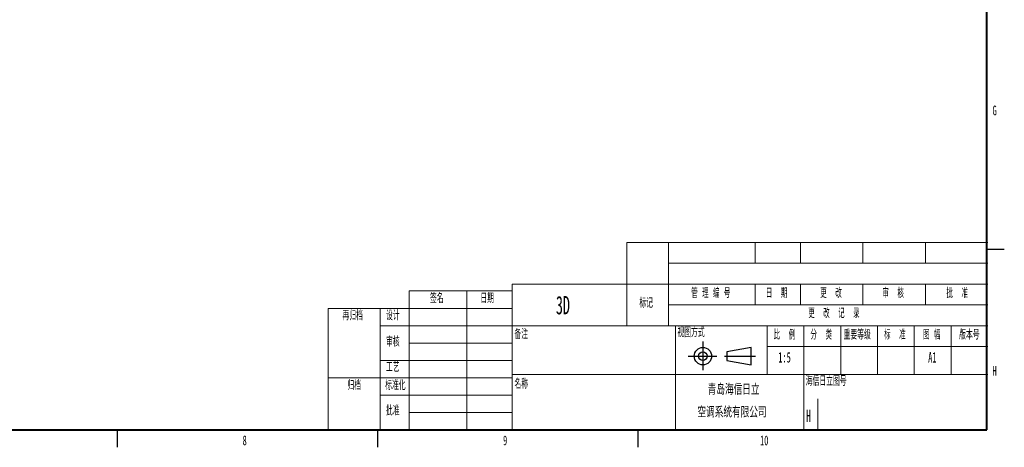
# Model space of a CAD drawing. Header units: millimetres. Extents: x 25 to 1935, y 715 to 2336.
# Tile 190 of 222: x 1636 to 1920, y 742 to 865. Entities that reach past the tile are written whole.
import ezdxf

# ---------------------------------------------------------------- set-up
doc = ezdxf.new("R2010")
doc.units = ezdxf.units.MM
doc.header["$LTSCALE"] = 2
doc.linetypes.add('CENTERX2', pattern=[20.32, 12.7, -2.54, 2.54, -2.54])
doc.linetypes.add('HIDDEN', pattern=[9.525, 6.35, -3.175])
doc.layers.get('0').update_dxf_attribs({"color": 2})
doc.layers.add('标注层', color=7, linetype='Continuous')
doc.layers.add('粗图框层', color=7, linetype='Continuous', lineweight=40)
doc.layers.add('轮廓实线层', color=7, linetype='Continuous', lineweight=30)
doc.styles.add('SLDTEXTSTYLE0', font='TXT', dxfattribs={"width": 0.6})
doc.styles.add('SLDTEXTSTYLE1', font='TXT', dxfattribs={"width": 0.56})
doc.styles.add('SLDTEXTSTYLE2', font='TXT', dxfattribs={"width": 0.53, "bigfont": 'bigfont'})
doc.styles.add('SLDTEXTSTYLE3', font='TXT', dxfattribs={"width": 0.56, "bigfont": 'bigfont'})
doc.styles.add('SLDTEXTSTYLE5', font='TXT', dxfattribs={"width": 0.54, "bigfont": 'bigfont'})
doc.styles.add('SLDTEXTSTYLE6', font='TXT', dxfattribs={"width": 0.524, "bigfont": 'bigfont'})
doc.styles.add('SLDTEXTSTYLE7', font='TXT', dxfattribs={"width": 0.534286, "bigfont": 'bigfont'})

# ---------------------------------------------------------------- blocks, each defined once
blk = doc.blocks.new('SW_NOTE_3')
at = {"color": 0, "linetype": 'Continuous', "lineweight": 15, "char_height": 3.175, "attachment_point": 2, "style": 'SLDTEXTSTYLE3'}
for s, insert in [('青岛海信日立', (8.81, 4.09)), ('空调系统有限公司', (8.36, -2.45))]:
    blk.add_mtext(s, dxfattribs=dict(at, insert=insert))

msp = doc.modelspace()

# ---------------------------------------------------------------- linework, layer by layer
at = {"color": 7, "linetype": 'Continuous', "lineweight": 0}
for p, q in [((1914.847, 801.34), (1811.047, 801.34)), ((1811.047, 801.34), (1811.047, 789.34)), ((1914.847, 801.34), (1811.047, 801.34)), ((1811.047, 801.34), (1811.047, 789.34)), ((1811.047, 801.34), (1915.046, 801.34)), ((1823.047, 801.34), (1823.047, 789.34)), ((1823.047, 801.34), (1823.047, 789.34)), ((1848.047, 795.34), (1848.047, 801.34)), ((1848.047, 795.34), (1848.047, 801.34)), ((1861.047, 795.34), (1861.047, 801.34)), ((1861.047, 795.34), (1861.047, 801.34)), ((1861.047, 795.34), (1861.047, 801.34)), ((1879.047, 795.34), (1879.047, 801.34)), ((1879.047, 795.34), (1879.047, 801.34)), ((1879.047, 795.34), (1879.047, 801.34)), ((1897.047, 795.34), (1897.047, 801.34)), ((1897.047, 795.34), (1897.047, 801.34)), ((1897.047, 795.34), (1897.047, 801.34)), ((1915.046, 795.34), (1823.047, 795.34)), ((1915.046, 795.34), (1823.047, 795.34)), ((1914.847, 789.34), (1778.045, 789.34)), ((1778.045, 747.34), (1778.045, 789.34)), ((1810.847, 789.34), (1915.046, 789.34)), ((1810.847, 789.34), (1915.046, 789.34)), ((1811.047, 789.34), (1811.047, 777.34)), ((1823.047, 789.34), (1823.047, 777.34)), ((1848.047, 783.34), (1848.047, 789.34)), ((1861.047, 783.34), (1861.047, 789.34)), ((1879.047, 783.34), (1879.047, 789.34)), ((1897.047, 783.34), (1897.047, 789.34)), ((1748.352, 747.34), (1748.352, 787.34)), ((1748.352, 787.34), (1778.045, 787.34)), ((1748.352, 787.34), (1778.045, 787.34)), ((1748.352, 787.34), (1778.045, 787.34)), ((1765.045, 747.34), (1765.045, 787.34)), ((1915.046, 783.34), (1823.047, 783.34)), ((1725.046, 747.34), (1725.046, 782.34)), ((1725.046, 782.34), (1778.045, 782.34)), ((1740.046, 782.34), (1740.046, 747.34)), ((1747.046, 782.34), (1778.045, 782.34)), ((1747.046, 782.34), (1778.045, 782.34)), ((1740.046, 777.34), (1915.046, 777.34)), ((1748.352, 777.34), (1778.045, 777.34)), ((1748.352, 777.34), (1778.045, 777.34)), ((1825.046, 747.34), (1825.046, 777.34)), ((1851.446, 777.34), (1851.446, 763.34)), ((1862.046, 747.34), (1862.046, 777.34)), ((1872.646, 763.34), (1872.646, 777.34)), ((1883.246, 763.34), (1883.246, 777.34)), ((1893.846, 763.34), (1893.846, 777.34)), ((1904.446, 763.34), (1904.446, 777.34)), ((1748.352, 772.34), (1778.045, 772.34)), ((1851.446, 771.34), (1915.046, 771.34)), ((1891.597, 771.34), (1903.596, 771.34)), ((1740.046, 767.34), (1778.045, 767.34)), ((1748.352, 767.34), (1778.045, 767.34)), ((1778.045, 763.34), (1915.046, 763.34)), ((1725.046, 762.34), (1740.046, 762.34)), ((1740.046, 762.34), (1778.045, 762.34)), ((1740.046, 762.34), (1778.045, 762.34)), ((1740.046, 757.34), (1778.045, 757.34)), ((1748.352, 752.34), (1778.045, 752.34)), ((1748.352, 752.34), (1778.045, 752.34))]:
    msp.add_line(p, q, dxfattribs=at)
at = {"color": 7, "linetype": 'HIDDEN', "lineweight": 0}
msp.add_line((1866.047, 756.34), (1866.047, 747.34), dxfattribs=at)
at = {"layer": '标注层', "color": 7, "linetype": 'CENTERX2'}
msp.add_line((1839.167, 768.58), (1848.12, 768.58), dxfattribs=at)
at = {"layer": '粗图框层', "color": 7}
for p, q in [((1914.716, 747.34), (1914.716, 1301.34)), ((1113.768, 747.34), (1914.716, 747.34))]:
    msp.add_line(p, q, dxfattribs=at)
at = {"layer": '轮廓实线层', "color": 7}
for p, q in [((1914.768, 799.34), (1919.768, 799.34)), ((1846.87, 771.08), (1839.87, 769.83)), ((1839.87, 769.83), (1839.87, 767.33)), ((1846.87, 766.08), (1846.87, 771.08)), ((1839.87, 767.33), (1846.87, 766.08)), ((1664.268, 747.34), (1664.268, 742.34)), ((1739.268, 747.34), (1739.268, 742.34)), ((1814.268, 747.34), (1814.268, 742.34))]:
    msp.add_line(p, q, dxfattribs=at)
at = {"layer": '轮廓实线层', "color": 7, "linetype": 'CENTERX2'}
for p, q in [((1832.97, 772.831), (1832.97, 764.58)), ((1828.719, 768.58), (1836.97, 768.58))]:
    msp.add_line(p, q, dxfattribs=at)
at = {"layer": '轮廓实线层', "color": 7}
for radius in [2.5, 1.25]:
    msp.add_circle((1832.97, 768.58), radius, dxfattribs=at)

# ---------------------------------------------------------------- block references
at = {"color": 7, "linetype": 'Continuous', "lineweight": 15}
msp.add_blockref('SW_NOTE_3', (1833.008, 756.531), dxfattribs=at)

# ---------------------------------------------------------------- texts
at = {"color": 7, "linetype": 'Continuous', "lineweight": 15, "attachment_point": 1}
for s, insert, char_height, style in [('管 理 编 号', (1829.624, 787.875), 2.5, 'SLDTEXTSTYLE7'), ('更  改', (1866.773, 787.875), 2.5, 'SLDTEXTSTYLE2'), ('审  核', (1884.653, 787.875), 2.5, 'SLDTEXTSTYLE2'), ('批  准', (1903.099, 787.875), 2.5, 'SLDTEXTSTYLE2'), ('签名', (1754.392, 786.39), 2.5, 'SLDTEXTSTYLE3'), ('日期', (1768.879, 786.39), 2.5, 'SLDTEXTSTYLE3'), ('标记', (1814.672, 785.041), 2.5, 'SLDTEXTSTYLE3'), ('日  期', (1851.091, 787.875), 2.5, 'SLDTEXTSTYLE2'), ('再归档', (1729.187, 781.449), 2.5, 'SLDTEXTSTYLE3'), ('设计', (1741.716, 781.449), 2.5, 'SLDTEXTSTYLE3'), ('更  改  记  录', (1863.343, 782.073), 2.5, 'SLDTEXTSTYLE6'), ('视图方式', (1825.645, 776.588), 2.5, 'SLDTEXTSTYLE3'), ('审核', (1741.716, 773.876), 2.5, 'SLDTEXTSTYLE3'), ('备注', (1778.705, 776.064), 2.5, 'SLDTEXTSTYLE3'), ('比  例', (1853.359, 775.899), 2.5, 'SLDTEXTSTYLE2'), ('分  类', (1863.944, 775.899), 2.5, 'SLDTEXTSTYLE2'), ('重要等级', (1873.481, 775.899), 2.5, 'SLDTEXTSTYLE3'), ('标  准', (1885.137, 775.899), 2.5, 'SLDTEXTSTYLE2'), ('版本号', (1906.758, 775.899), 2.5, 'SLDTEXTSTYLE3'), ('工艺', (1741.716, 766.598), 2.5, 'SLDTEXTSTYLE3'), ('海信日立图号', (1862.586, 762.576), 2.5, 'SLDTEXTSTYLE3'), ('归档', (1730.616, 761.345), 2.5, 'SLDTEXTSTYLE3'), ('名称', (1778.705, 761.754), 2.5, 'SLDTEXTSTYLE3'), ('批准', (1741.716, 754.072), 2.5, 'SLDTEXTSTYLE3'), ('H', (1862.736, 753.151), 3.5, 'SLDTEXTSTYLE1')]:
    msp.add_mtext(s, dxfattribs=dict(at, insert=insert, char_height=char_height, style=style))
at = {"color": 7, "linetype": 'Continuous', "lineweight": 0, "char_height": 2.5}
for s, insert, attachment_point, style in [('图 幅', (1896.359, 775.899), 1, 'SLDTEXTSTYLE5'), ('标准化', (1744.424, 761.345), 2, 'SLDTEXTSTYLE3')]:
    msp.add_mtext(s, dxfattribs=dict(at, insert=insert, attachment_point=attachment_point, style=style))
at = {"layer": '标注层', "color": 7, "char_height": 2.8, "attachment_point": 1, "style": 'SLDTEXTSTYLE0'}
for s, insert in [('G', (1916.368, 840.728)), ('H', (1916.368, 765.728)), ('8', (1700.433, 745.728)), ('9', (1775.433, 745.728)), ('10', (1849.433, 745.728))]:
    msp.add_mtext(s, dxfattribs=dict(at, insert=insert))
at = {"layer": '标注层', "char_height": 3, "attachment_point": 1, "style": 'SLDTEXTSTYLE1'}
for s, insert in [('1:5', (1854.689, 769.752)), ('A1', (1897.848, 769.752))]:
    msp.add_mtext(s, dxfattribs=dict(at, insert=insert))
at = {"layer": '轮廓实线层', "insert": (1790.658, 785.914), "char_height": 5.2917, "attachment_point": 1, "style": 'SLDTEXTSTYLE1'}
msp.add_mtext('3D', dxfattribs=at)

doc.saveas('drawing.dxf')
